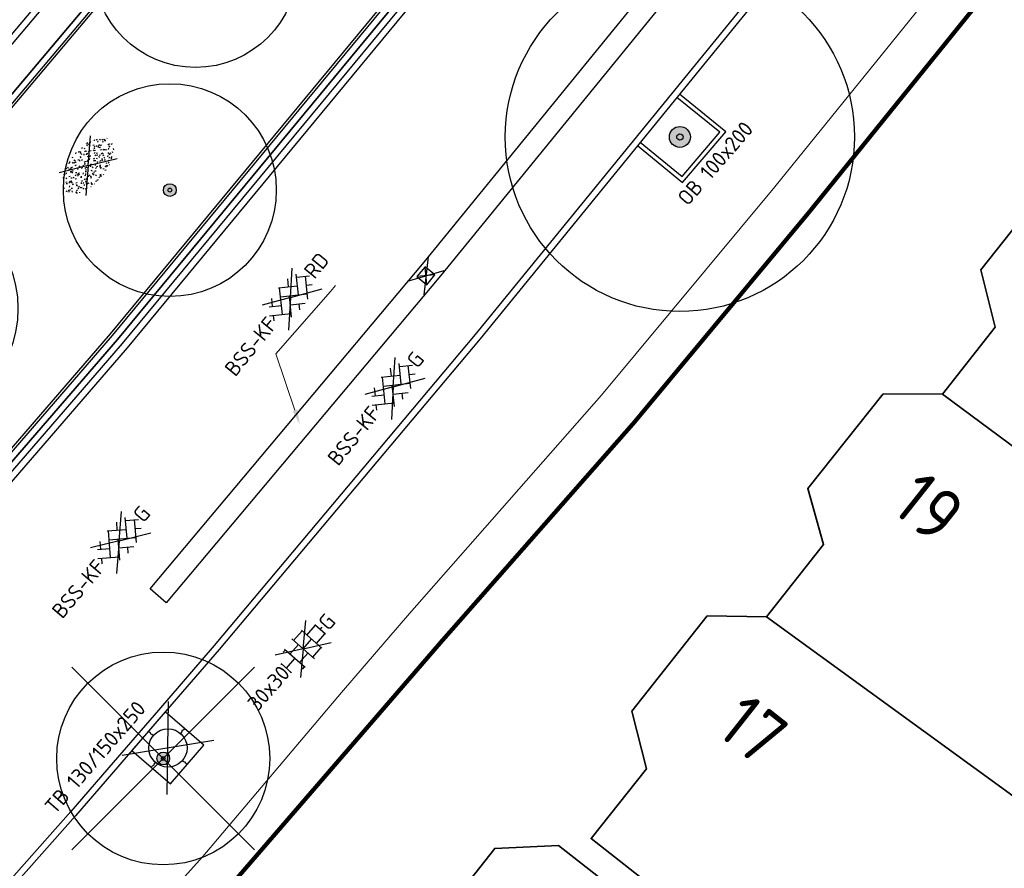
# Model space of a CAD drawing. Header units: metres. Extents: x 92877 to 94117, y 464509 to 465451.
# Tile 28 of 102: x 93152 to 93175, y 464923 to 464943. Entities that reach past the tile are written whole.
import ezdxf
from ezdxf import colors
from ezdxf.entities.mleader import LeaderData, LeaderLine
from ezdxf.enums import TextEntityAlignment as Align
from ezdxf.math import Vec2, Vec3

# ---------------------------------------------------------------- set-up
doc = ezdxf.new("R2010")
doc.units = ezdxf.units.M
doc.linetypes.add('XX-PROJECTGRENS', pattern=[18, 12, -3, 0, -3])
doc.layers.get('0').update_dxf_attribs({"linetype": 'CONTINUOUS'})
for name, color, linetype, lineweight in [('B-WE-GR-BOOM-S', 90, 'CONTINUOUS', 25), ('B-WE-OG-TOPOGRAFIE_BEBOUWING-GV', 252, 'CONTINUOUS', 35), ('B-WE-OG-TOPOGRAFIE_HUISNUMMER-T25', 7, 'CONTINUOUS', 20), ('B-WE-VH-VERHARDING-GV', 252, 'CONTINUOUS', 18), ('N-WE-KG-GRENS_PROJECT-G', 1, 'XX-PROJECTGRENS', 35), ('V-WE-GR-BOOM-S', 90, 'CONTINUOUS', 25), ('V-WE-GR-GRAS-S', 60, 'CONTINUOUS', 25), ('V-WE-IE-MEUBILAIR_WEGMEUBILAIR_BOOMKRANS-S', 7, 'CONTINUOUS', 25), ('V-WE-IE-TERREINAFSCHEIDING_KUNSTMATIG_HEKWERK-G', 20, 'IE-TERREINAFSCHEIDING-KUNSTMATIG-V', 35), ('V-WE-RI-HWA_KOLK-S', 150, 'CONTINUOUS', 25), ('V-WE-VH-KANTOPSLUITING-T18', 10, 'CONTINUOUS', 18), ('V-WE-VH-KANTOPSLUITING_OPSLUITBAND_100X200-G', 150, 'VH-OPSLUITBAND_100X200-V', 25), ('V-WE-VH-KANTOPSLUITING_OPSLUITBAND_60X200-G', 150, 'VH-OPSLUITBAND_60X200-V', 25), ('V-WE-VH-KANTOPSLUITING_TROTTOIRBAND_130 150-G', 210, 'VH-TROTTOIRBAND_130-150-V', 25), ('V-WE-VH-KANTOPSLUITING_VOORKANTBAND-G', 50, 'CONTINUOUS', 25), ('V-WE-VH-MATERIAALGRENS-G', 7, 'CONTINUOUS-V', 25), ('V-WE-VH-VERHARDING-T18', 10, 'CONTINUOUS', 18), ('V-WE-VH-VERHARDING_BETONSTRAATSTEEN-S', 252, 'CONTINUOUS', 25), ('V-WE-VH-VERHARDING_TEGEL-S', 252, 'CONTINUOUS', 25)]:
    doc.layers.add(name, color=color, linetype=linetype, lineweight=lineweight)
doc.styles.add('NLCS-ISO', font='NLCS-ISO.ttf')
doc.styles.add('NLCS-ISO-M200-T18', font='NLCS-ISO.ttf', dxfattribs={"height": 0.36})
doc.styles.get("Standard").update_dxf_attribs({"font": 'isocp.shx'})
doc.linetypes.add('CONTINUOUS-V', pattern='A,3.5,[24,NLCS.SHX,S=0.5,R=0,X=0,Y=0],3.5', length=7)
doc.linetypes.add('IE-TERREINAFSCHEIDING-KUNSTMATIG-V', pattern='A,2,[24,NLCS.SHX,S=0.6,R=0,X=-1,Y=0],2,[82,NLCS.SHX,S=0.75,R=90,X=0,Y=0],2,[24,NLCS.SHX,S=0.6,R=0,X=1,Y=0],2,-2', length=10)
doc.linetypes.add('VH-OPSLUITBAND_100X200-V', pattern='A,4,[24,NLCS.SHX,S=1,R=0,X=0,Y=0],4,-2,4,-2', length=16)
doc.linetypes.add('VH-OPSLUITBAND_60X200-V', pattern='A,3,[24,NLCS.SHX,S=1,R=0,X=0,Y=0],3,-2,2,-2', length=12)
doc.linetypes.add('VH-TROTTOIRBAND_130-150-V', pattern='A,2.5,[24,NLCS.SHX,S=1,R=0,X=0,Y=0],2.5,-2,2,-2,2,-2', length=15)

# ---------------------------------------------------------------- blocks, each defined once
blk = doc.blocks.new('V-SIE-WEG_BOOMKRANS')
at = {"color": 0}
for p, q in [((-0.836, -0.701), (0.836, 0.701)), ((0.836, -0.701), (-0.836, 0.701))]:
    blk.add_line(p, q, dxfattribs=at)
at = {"flags": 128}
blk.add_lwpolyline([(-0.6, -0.6), (0.6, -0.6), (0.6, 0.6), (-0.6, 0.6)], close=True, dxfattribs=at)
for points in [[(-0.001, 0.6), (-0.001, 0.551), (-0.016, 0.525), (-0.001, 0.498), (-0.001, 0.45)], [(0.6, 0.001), (0.551, 0.001), (0.525, 0.016), (0.498, 0.001), (0.45, 0.001)], [(-0.6, -0.001), (-0.551, -0.001), (-0.525, -0.016), (-0.498, -0.001), (-0.45, -0.001)], [(0.001, -0.6), (0.001, -0.551), (0.016, -0.525), (0.001, -0.498), (0.001, -0.45)]]:
    blk.add_lwpolyline(points, dxfattribs=at)
blk.add_circle((0, 0), 0.45)
blk = doc.blocks.new('V-SRI-KOLK_STRAAT_300X300-SO')
at = {"ltscale": 0.1}
for p, q in [((-1.875, 2), (1.875, -0.5)), ((1.875, 2), (-1.875, -0.5))]:
    blk.add_line(p, q, dxfattribs=at)
for p, q in [((-0.75, 0), (0.75, 1.5)), ((0.75, 0), (-0.75, 1.5))]:
    blk.add_line(p, q)
at = {"flags": 128}
blk.add_lwpolyline([(-0.75, 0), (0.75, 0), (0.75, 1.5), (-0.75, 1.5)], close=True, dxfattribs=at)
blk = doc.blocks.new('V-SVH-TEGEL_300X300_DUN_HALFST_KL-SO')
at = {"ltscale": 0.1}
for q in [(-2.73, 1.96), (2.73, 1.96), (-2.75, -1.98), (2.75, -1.98)]:
    blk.add_line((0, 0), q, dxfattribs=at)
for p, q in [((-1.84, 1.5), (-1.5, 1.5)), ((-1.5, -1.6), (-1.5, 1.6)), ((0, -1.78), (0, 1.78)), ((0, 1.5), (1.5, 1.5)), ((1.5, -1.6), (1.5, 1.6)), ((-3.08, 0.75), (-3, 0.75)), ((-3, -0.83), (-3, 0.83)), ((-3, 0), (-1.5, 0)), ((-1.5, 0.75), (0, 0.75)), ((0, 0), (1.5, 0)), ((1.5, 0.75), (3, 0.75)), ((3, -0.83), (3, 0.83)), ((3, 0), (3.39, 0)), ((-3.08, -0.75), (-3, -0.75)), ((-1.5, -0.75), (0, -0.75)), ((1.5, -0.75), (3, -0.75)), ((-1.84, -1.5), (-1.5, -1.5)), ((0, -1.5), (1.5, -1.5))]:
    blk.add_line(p, q)
at = {"style": 'NLCS-ISO'}
blk.add_attdef('FORMAAT', text='', height=1.8, dxfattribs=at).set_placement((-3.18, 0), align=Align.MIDDLE_RIGHT)
blk.add_attdef('KLEUR', text='', height=1.8, dxfattribs=at).set_placement((3.49, 0), align=Align.MIDDLE_LEFT)
at = {"style": 'NLCS-ISO', "flags": 1}
blk.add_attdef('FUNCTIE', text='', height=1.8, dxfattribs=at).set_placement((0.12, -3.58), align=Align.MIDDLE_CENTER)
blk = doc.blocks.new('V-SVH-BSS_KEIFORMAAT_KEPER_KL-SO')
for p, q in [((0, 0), (-2.8, 2.01)), ((-2.44, 1.25), (-1.41, 0.22)), ((-2.15, -0.53), (0.08, 1.7)), ((-2.15, 0.96), (-1.49, 1.62)), ((-0.02, 1.8), (1.56, 0.22)), ((0, 0), (2.8, 2.01)), ((0.82, 0.96), (1.48, 1.62)), ((0.82, -0.53), (2.54, 1.19)), ((-3.36, -0.25), (-2.89, 0.22)), ((-3.23, 0.55), (-1.41, -1.27)), ((-1.7, -1.56), (0.08, 0.22)), ((-0.67, 0.96), (1.56, -1.27)), ((1.14, -1.7), (3.05, 0.22)), ((2.3, 0.96), (3.39, -0.13)), ((0, 0), (-3.13, -2.25)), ((-0.67, -0.53), (0.58, -1.77)), ((0, 0), (3.13, -2.25)), ((2.3, -0.53), (2.8, -1.02)), ((-0.44, -1.78), (0.08, -1.27))]:
    blk.add_line(p, q)
at = {"style": 'NLCS-ISO'}
blk.add_attdef('FORMAAT', text='', height=1.8, dxfattribs=at).set_placement((-3.39, -0.02), align=Align.MIDDLE_RIGHT)
blk.add_attdef('KLEUR', text='', height=1.8, dxfattribs=at).set_placement((3.39, 0), align=Align.MIDDLE_LEFT)
at = {"style": 'NLCS-ISO', "flags": 1}
blk.add_attdef('FUNCTIE', text='', height=1.8, dxfattribs=at).set_placement((0.12, -3.58), align=Align.MIDDLE_CENTER)
blk = doc.blocks.new('V-SGR-GRAS_01-SO')
at = {"ltscale": 0.1}
for p, q in [((-1.448, 0.644), (-1.521, 0.664)), ((-1.469, 0.576), (-1.482, 0.65)), ((0, 0), (-1.427, 1.027)), ((-1.302, 0.761), (-1.324, 0.774)), ((-1.284, 0.684), (-1.278, 0.759)), ((-1.154, 0.647), (-1.207, 0.7)), ((-0.939, 0.84), (-1.004, 0.878)), ((-0.892, 0.812), (-0.817, 0.812)), ((-0.873, 0.655), (-0.886, 0.729)), ((-0.871, 0.625), (-0.799, 0.644)), ((-0.73, 0.647), (-0.783, 0.7)), ((-0.689, 0.607), (-0.682, 0.682)), ((-0.576, 0.919), (-0.64, 0.957)), ((-0.562, 0.919), (-0.509, 0.972)), ((-0.441, 0.553), (-0.506, 0.59)), ((-0.427, 0.785), (-0.499, 0.804)), ((-0.425, 0.706), (-0.36, 0.743)), ((-0.305, 0.647), (-0.358, 0.7)), ((-0.317, 0.812), (-0.242, 0.812)), ((-0.316, 0.774), (-0.244, 0.793)), ((-0.278, 0.735), (-0.291, 0.809)), ((-0.212, 0.998), (-0.269, 1.031)), ((-0.078, 0.632), (-0.143, 0.669)), ((-0.093, 0.53), (-0.087, 0.604)), ((0, 0), (1.427, 1.027)), ((0.128, 0.636), (0.056, 0.656)), ((0.119, 0.647), (0.066, 0.7)), ((0.073, 0.993), (0.138, 1.031)), ((0.286, 0.711), (0.221, 0.748)), ((0.239, 0.923), (0.312, 0.942)), ((0.258, 0.812), (0.333, 0.812)), ((0.317, 0.814), (0.304, 0.888)), ((0.322, 0.565), (0.375, 0.618)), ((0.543, 0.647), (0.49, 0.7)), ((0.594, 0.925), (0.522, 0.945)), ((0.554, 0.619), (0.626, 0.638)), ((0.649, 0.79), (0.584, 0.827)), ((0.833, 0.812), (0.908, 0.812)), ((0.912, 0.894), (0.907, 0.925)), ((0.967, 0.647), (0.914, 0.7)), ((0.927, 0.764), (0.992, 0.802)), ((1.012, 0.869), (0.947, 0.906)), ((1.15, 0.777), (1.077, 0.796)), ((1.109, 0.767), (1.182, 0.787)), ((1.392, 0.647), (1.339, 0.7)), ((1.51, 0.581), (1.445, 0.619)), ((-1.964, -0.07), (-1.977, 0.004)), ((-1.93, 0.188), (-1.925, 0.244)), ((-1.893, 0.237), (-1.921, 0.253)), ((-1.668, 0.023), (-1.595, 0.043)), ((-1.596, 0.241), (-1.649, 0.294)), ((-1.53, 0.316), (-1.595, 0.353)), ((-1.517, 0.187), (-1.442, 0.187)), ((-1.358, 0.206), (-1.431, 0.226)), ((-1.427, 0.476), (-1.354, 0.496)), ((0, 0), (-1.427, -1.027)), ((-1.421, 0.131), (-1.356, 0.168)), ((-1.369, 0.009), (-1.382, 0.083)), ((-1.375, 0.106), (-1.322, 0.159)), ((-1.334, 0.111), (-1.328, 0.186)), ((-1.167, 0.395), (-1.232, 0.432)), ((-1.172, 0.241), (-1.225, 0.294)), ((-1.112, 0.172), (-1.04, 0.192)), ((-1.032, 0.028), (-1.097, 0.066)), ((-0.968, 0.512), (-0.915, 0.565)), ((-0.893, 0.496), (-0.965, 0.515)), ((-0.942, 0.187), (-0.867, 0.187)), ((-0.923, 0.418), (-0.858, 0.456)), ((-0.803, 0.057), (-0.875, 0.077)), ((-0.804, 0.474), (-0.869, 0.511)), ((-0.747, 0.241), (-0.8, 0.294)), ((-0.773, 0.089), (-0.786, 0.163)), ((-0.739, 0.034), (-0.732, 0.109)), ((-0.669, 0.107), (-0.734, 0.145)), ((-0.557, 0.321), (-0.485, 0.34)), ((-0.337, 0.347), (-0.41, 0.366)), ((-0.323, 0.241), (-0.376, 0.294)), ((-0.306, 0.186), (-0.371, 0.224)), ((-0.367, 0.187), (-0.292, 0.187)), ((-0.243, 0.017), (-0.17, 0.036)), ((-0.178, 0.169), (-0.191, 0.242)), ((-0.143, -0.043), (-0.137, 0.032)), ((-0.085, 0.159), (-0.032, 0.212)), ((-0.069, 0.189), (-0.004, 0.227)), ((0.057, 0.265), (-0.008, 0.303)), ((-0.002, 0.47), (0.071, 0.489)), ((0, 0), (1.427, -1.027)), ((0.101, 0.241), (0.048, 0.294)), ((0.218, 0.198), (0.146, 0.217)), ((0.208, 0.187), (0.283, 0.187)), ((0.313, 0.166), (0.385, 0.185)), ((0.42, 0.344), (0.355, 0.382)), ((0.417, 0.248), (0.404, 0.322)), ((0.429, 0.477), (0.494, 0.514)), ((0.526, 0.241), (0.472, 0.294)), ((0.555, -0.022), (0.49, 0.015)), ((0.502, 0.452), (0.509, 0.527)), ((0.684, 0.487), (0.611, 0.507)), ((0.774, 0.049), (0.701, 0.069)), ((0.784, 0.423), (0.719, 0.461)), ((0.783, 0.187), (0.858, 0.187)), ((0.918, 0.057), (0.853, 0.094)), ((0.868, 0.315), (0.941, 0.334)), ((0.95, 0.241), (0.897, 0.294)), ((1.012, 0.328), (0.999, 0.402)), ((1.147, 0.502), (1.082, 0.54)), ((1.098, 0.375), (1.104, 0.45)), ((1.239, 0.338), (1.167, 0.358)), ((1.183, 0.011), (1.255, 0.03)), ((1.206, 0.212), (1.259, 0.265)), ((1.282, 0.136), (1.217, 0.173)), ((1.283, 0.248), (1.348, 0.286)), ((1.374, 0.241), (1.321, 0.294)), ((1.358, 0.187), (1.433, 0.187)), ((1.424, 0.463), (1.496, 0.483)), ((1.645, 0.215), (1.58, 0.252)), ((1.607, 0.407), (1.594, 0.481)), ((1.693, 0.298), (1.7, 0.373)), ((1.795, 0.19), (1.722, 0.209)), ((1.738, 0.159), (1.81, 0.179)), ((1.798, 0.241), (1.745, 0.294)), ((1.933, 0.187), (1.948, 0.187)), ((-1.918, -0.157), (-1.854, -0.119)), ((-1.824, -0.083), (-1.897, -0.064)), ((-1.759, -0.13), (-1.823, -0.092)), ((-1.782, -0.301), (-1.729, -0.248)), ((-1.624, -0.496), (-1.689, -0.459)), ((-1.631, -0.572), (-1.684, -0.519)), ((-1.613, -0.166), (-1.667, -0.113)), ((-1.567, -0.438), (-1.492, -0.438)), ((-1.395, -0.051), (-1.46, -0.013)), ((-1.385, -0.462), (-1.378, -0.387)), ((-1.353, -0.281), (-1.281, -0.261)), ((-1.269, -0.232), (-1.341, -0.212)), ((-1.261, -0.417), (-1.326, -0.38)), ((-1.269, -0.557), (-1.282, -0.483)), ((-1.207, -0.572), (-1.26, -0.519)), ((-1.189, -0.166), (-1.242, -0.113)), ((-1.065, -0.386), (-1, -0.348)), ((-1.039, -0.585), (-0.967, -0.565)), ((-0.992, -0.438), (-0.917, -0.438)), ((-0.897, -0.338), (-0.962, -0.301)), ((-0.783, -0.572), (-0.836, -0.519)), ((-0.765, -0.166), (-0.818, -0.113)), ((-0.798, -0.132), (-0.726, -0.112)), ((-0.789, -0.539), (-0.782, -0.464)), ((-0.713, -0.381), (-0.786, -0.361)), ((-0.674, -0.477), (-0.687, -0.403)), ((-0.534, -0.259), (-0.599, -0.222)), ((-0.567, -0.098), (-0.502, -0.061)), ((-0.491, -0.248), (-0.438, -0.195)), ((-0.484, -0.436), (-0.411, -0.416)), ((-0.417, -0.438), (-0.342, -0.438)), ((-0.358, -0.572), (-0.411, -0.519)), ((-0.341, -0.166), (-0.394, -0.113)), ((-0.248, -0.091), (-0.32, -0.072)), ((-0.171, -0.18), (-0.236, -0.143)), ((-0.158, -0.529), (-0.23, -0.51)), ((-0.211, -0.614), (-0.146, -0.577)), ((-0.193, -0.616), (-0.187, -0.541)), ((-0.036, -0.547), (-0.101, -0.509)), ((-0.078, -0.398), (-0.091, -0.324)), ((0.066, -0.572), (0.013, -0.519)), ((0.084, -0.166), (0.031, -0.113)), ((0.072, -0.287), (0.144, -0.268)), ((0.192, -0.101), (0.127, -0.064)), ((0.158, -0.438), (0.233, -0.438)), ((0.308, -0.24), (0.235, -0.221)), ((0.327, -0.468), (0.262, -0.43)), ((0.287, -0.327), (0.352, -0.289)), ((0.386, -0.591), (0.459, -0.572)), ((0.393, -0.601), (0.446, -0.548)), ((0.49, -0.572), (0.437, -0.519)), ((0.452, -0.12), (0.459, -0.046)), ((0.508, -0.166), (0.455, -0.113)), ((0.517, -0.318), (0.504, -0.244)), ((0.69, -0.389), (0.625, -0.351)), ((0.627, -0.138), (0.7, -0.119)), ((0.733, -0.438), (0.808, -0.438)), ((0.785, -0.039), (0.85, -0.002)), ((0.863, -0.389), (0.791, -0.37)), ((0.799, -0.195), (0.852, -0.142)), ((0.914, -0.572), (0.861, -0.519)), ((0.932, -0.166), (0.879, -0.113)), ((0.942, -0.442), (1.014, -0.423)), ((1.053, -0.31), (0.988, -0.272)), ((1.048, -0.198), (1.054, -0.123)), ((1.112, -0.239), (1.099, -0.165)), ((1.141, -0.556), (1.206, -0.518)), ((1.329, -0.1), (1.256, -0.08)), ((1.339, -0.572), (1.286, -0.519)), ((1.356, -0.166), (1.303, -0.113)), ((1.308, -0.438), (1.383, -0.438)), ((1.419, -0.538), (1.346, -0.518)), ((1.416, -0.231), (1.351, -0.193)), ((1.551, -0.597), (1.486, -0.56)), ((1.497, -0.293), (1.569, -0.274)), ((1.639, -0.268), (1.704, -0.231)), ((1.643, -0.275), (1.65, -0.2)), ((1.684, -0.547), (1.736, -0.495)), ((1.707, -0.159), (1.694, -0.085)), ((1.713, -0.522), (1.71, -0.519)), ((1.779, -0.152), (1.715, -0.114)), ((1.781, -0.166), (1.728, -0.113)), ((1.884, -0.248), (1.812, -0.229)), ((-1.535, -0.657), (-1.498, -0.636)), ((-1.179, -0.67), (-1.252, -0.651)), ((-1.126, -0.784), (-1.191, -0.746)), ((-0.898, -0.654), (-0.845, -0.601)), ((-0.836, -0.943), (-0.853, -0.926)), ((-0.763, -0.705), (-0.828, -0.667)), ((-0.725, -0.889), (-0.652, -0.869)), ((-0.709, -0.902), (-0.644, -0.864)), ((-0.624, -0.819), (-0.696, -0.799)), ((-0.582, -0.994), (-0.587, -0.97)), ((-0.399, -0.626), (-0.464, -0.588)), ((-0.376, -0.979), (-0.429, -0.926)), ((-0.265, -0.992), (-0.33, -0.955)), ((-0.169, -0.74), (-0.097, -0.72)), ((-0.068, -0.968), (-0.141, -0.948)), ((-0.014, -1.008), (0.039, -0.955)), ((0.048, -0.979), (-0.005, -0.926)), ((0.021, -0.964), (0.008, -0.89)), ((0.099, -0.913), (0.034, -0.876)), ((0.172, -1.037), (0.218, -1.024)), ((0.397, -0.678), (0.325, -0.659)), ((0.462, -0.834), (0.397, -0.797)), ((0.402, -0.693), (0.409, -0.618)), ((0.472, -0.979), (0.419, -0.926)), ((0.617, -0.884), (0.604, -0.81)), ((0.643, -0.843), (0.708, -0.806)), ((0.701, -0.895), (0.773, -0.876)), ((0.825, -0.755), (0.76, -0.718)), ((0.856, -0.938), (0.844, -0.926)), ((0.953, -0.827), (0.88, -0.808)), ((0.998, -0.77), (1.004, -0.696)), ((1.188, -0.676), (1.123, -0.639)), ((1.212, -0.805), (1.199, -0.731)), ((1.256, -0.746), (1.328, -0.727))]:
    blk.add_line(p, q, dxfattribs=at)
at = {"ltscale": 0.1, "style": 'NLCS-ISO'}
blk.add_attdef('TYPE', text='', height=0.5, dxfattribs=at).set_placement((3.471, -0.016), align=Align.MIDDLE_CENTER)
blk = doc.blocks.new('V-SGR-BOOM_01')
at = {"ltscale": 0.1}
h = blk.add_hatch(color=256, dxfattribs=at)
edge = h.paths.add_edge_path()
edge.add_arc((0, 0), 0.15, 0, 360)
at = {"lineweight": -3}
for p, q in [((-2.146, 2.146), (2.146, -2.146)), ((2.146, 2.146), (-2.146, -2.146))]:
    blk.add_line(p, q, dxfattribs=at)
for radius in [2.5, 0.045]:
    blk.add_circle((0, 0), radius)
at = {"ltscale": 0.1}
blk.add_circle((0, 0), 0.15, dxfattribs=at)
blk = doc.blocks.new('SGR-BOOM_01')
at = {"ltscale": 0.1}
h = blk.add_hatch(color=256, dxfattribs=at)
edge = h.paths.add_edge_path()
edge.add_arc((0, 0), 0.15, 0, 360)
for radius in [2.5, 0.045]:
    blk.add_circle((0, 0), radius)
blk.add_circle((0, 0), 0.15, dxfattribs=at)

msp = doc.modelspace()

# ---------------------------------------------------------------- linework, layer by layer
at = {"layer": 'B-WE-OG-TOPOGRAFIE_BEBOUWING-GV'}
for p, q in [((93173.68, 464934.5), (93185.308, 464925.851)), ((93181.238, 464920.765), (93169.55, 464929.27))]:
    msp.add_line(p, q, dxfattribs=at)
at = {"layer": 'B-WE-OG-TOPOGRAFIE_BEBOUWING-GV', "flags": 128}
for points in [[(93173.68, 464934.5), (93174.92, 464936.07), (93174.58, 464937.42), (93176.35, 464939.65), (93177.74, 464939.64), (93177.841, 464939.768)], [(93169.55, 464929.27), (93170.89, 464930.97), (93170.52, 464932.28), (93172.29, 464934.51), (93173.68, 464934.5)], [(93176.76, 464915.17), (93167.004, 464922.825), (93165.43, 464924.06), (93166.73, 464925.7), (93166.39, 464927.05), (93168.16, 464929.29), (93169.55, 464929.27)], [(93171.615, 464909.65), (93176.082, 464914.955), (93174.8, 464915.96), (93164.67, 464923.9), (93163.17, 464923.83), (93161.44, 464921.635), (93161.65, 464920.15), (93160.36, 464918.5)]]:
    msp.add_lwpolyline(points, dxfattribs=at)
at = {"layer": 'B-WE-VH-VERHARDING-GV', "flags": 128}
msp.add_lwpolyline([(93136.256, 464902.183), (93140.34, 464906.73), (93144.52, 464910.83), (93150.36, 464917.03), (93156.32, 464923.642), (93159.569, 464927.493), (93161.169, 464929.35), (93165.677, 464934.478), (93169.745, 464939.371), (93173.838, 464944.441), (93177.869, 464949.524), (93180.435, 464953.14)], dxfattribs=at)
at = {"layer": 'N-WE-KG-GRENS_PROJECT-G', "const_width": 0.1, "flags": 128}
msp.add_lwpolyline([(93142.804, 465086.89), (93145.447, 465089.504), (93147.332, 465091.955), (93148.613, 465093.182), (93161.411, 465113.679), (93167.204, 465122.957), (93170.456, 465128.173), (93179.763, 465143.103), (93186.894, 465154.496), (93187.89, 465154.904), (93188.17, 465154.679), (93191.39, 465152.077), (93194.828, 465149.413), (93202.752, 465142.922), (93211.334, 465136.086), (93246.401, 465107.701), (93253.059, 465102.314), (93253.343, 465100.976), (93245.804, 465089.865), (93244.522, 465087.941), (93231.812, 465069.293), (93227.954, 465063.58), (93226.853, 465062.424), (93215.691, 465046.012), (93211.996, 465040.636), (93204.425, 465029.753), (93202.609, 465027.143), (93198.032, 465020.213), (93194.363, 465014.869), (93190.619, 465009.505), (93189.819, 465008.221), (93185.531, 465002.305), (93181.433, 464996.691), (93178.696, 464993.153), (93172.103, 464984.564), (93163.085, 464972.835), (93161.131, 464970.564), (93154.083, 464961.647), (93148.985, 464955.311), (93145.469, 464951.039), (93138.605, 464942.927), (93131.702, 464935.14), (93128.236, 464931.41), (93126.865, 464929.653), (93122.062, 464924.79), (93112.82, 464915.353), (93112.694, 464915.474), (93110.007, 464912.809), (93108.158, 464914.641), (93097.954, 464904.418), (93099.616, 464902.379), (93097.346, 464900.004), (93095.105, 464898.042), (93093.141, 464896.427), (93087.358, 464891.835), (93084.647, 464889.561), (93079.687, 464885.222), (93073.559, 464880.645), (93064.795, 464874.789), (93057.662, 464870.165), (93057.255, 464870.007), (93057.168, 464870.002), (93056.607, 464870.091), (93053.277, 464868.411), (93060.039, 464854.372), (93062.426, 464849.152), (93065.249, 464843.338), (93068.532, 464844.778), (93069.154, 464846.147), (93077.316, 464850.716), (93083.11, 464853.91), (93083.112, 464853.905), (93087.983, 464856.618), (93087.623, 464857.315), (93087.914, 464857.845), (93094.137, 464862.208), (93094.032, 464862.502), (93094.431, 464862.805), (93094.609, 464862.539), (93096.966, 464864.191), (93097.445, 464863.691), (93100.286, 464866.409), (93107.265, 464873.112), (93113.757, 464878.765), (93119.027, 464883.354), (93126.19, 464890.319), (93126.053, 464890.447), (93129.224, 464893.588), (93132.754, 464897.33), (93136.979, 464901.466), (93141.064, 464906.039), (93145.123, 464910.02), (93146.946, 464911.937), (93151.571, 464916.872), (93154.026, 464919.546), (93161.923, 464928.693), (93166.437, 464933.828), (93170.519, 464938.737), (93174.372, 464943.51), (93176.337, 464945.983), (93178.669, 464948.924), (93181.236, 464952.541), (93184.321, 464956.452), (93185.617, 464958.052), (93188.572, 464961.84), (93195.315, 464970.699), (93197.093, 464969.277), (93199.637, 464972.465), (93198.95, 464972.958), (93202.951, 464977.949), (93202.249, 464978.521), (93202.364, 464978.666), (93202.234, 464979.72), (93202.711, 464980.328), (93203.771, 464980.458), (93206.283, 464983.648), (93206.153, 464984.709), (93206.628, 464985.314), (93207.678, 464985.434), (93209.477, 464987.722), (93211.5, 464990.295), (93211.38, 464991.345), (93211.858, 464991.954), (93212.908, 464992.074), (93215.413, 464995.259), (93215.283, 464996.319), (93215.758, 464996.923), (93216.817, 464997.043), (93217.976, 464998.513), (93217.195, 464999.188), (93221.285, 465004.117), (93220.562, 465004.619), (93224.498, 465009.504), (93223.744, 465010.107), (93228.745, 465016.379), (93228.548, 465017.661), (93229.799, 465019.138), (93230.171, 465019.204), (93232.859, 465016.92), (93240.879, 465028.723), (93247.237, 465037.466), (93243.345, 465039.426), (93245.385, 465042.407), (93267.791, 465074.762), (93271.654, 465080.832), (93274.315, 465084.653), (93274.677, 465085.271), (93280.631, 465092.992), (93283.915, 465097.533), (93293.238, 465109.1), (93296.471, 465112.853), (93305.145, 465123.792), (93308.461, 465126.639), (93309.398, 465127), (93310.34, 465127.104), (93311.021, 465127.029), (93311.569, 465126.572), (93314.325, 465123.425), (93311.446, 465121.218), (93317.763, 465113.435), (93320.742, 465115.844), (93321.734, 465114.618), (93318.743, 465112.198), (93332.363, 465095.383), (93335.324, 465097.784), (93336.313, 465096.566), (93333.394, 465094.197), (93346.863, 465077.572), (93349.745, 465079.914), (93350.754, 465078.674), (93347.845, 465076.305), (93354.176, 465068.5), (93362.85, 465075.591), (93361.376, 465077.286), (93365.219, 465080.332), (93350.596, 465098.232), (93346.729, 465095.077), (93346.089, 465095.987), (93350.715, 465099.775, 0.50922), (93350.922, 465101.967), (93324.402, 465134.651), (93320.907, 465131.811), (93318.885, 465134.322, -0.098106), (93317.859, 465136.546), (93317.809, 465136.827), (93329.287, 465148.479), (93335.156, 465154.254), (93344.697, 465163.309, -0.349567), (93347.493, 465163.354), (93347.813, 465163.049), (93349.127, 465161.413), (93346.391, 465159.229), (93348.191, 465157.343), (93348.243, 465157.384), (93353.341, 465151.084), (93356.361, 465153.524), (93357.294, 465152.369), (93354.273, 465149.929), (93367.901, 465133.094), (93370.919, 465135.533), (93371.856, 465134.369), (93368.844, 465131.928), (93379.841, 465118.334), (93382.859, 465120.772), (93383.785, 465119.621), (93380.762, 465117.178), (93384.644, 465112.392), (93390.968, 465117.536), (93393.698, 465119.744), (93389.575, 465124.751), (93393.126, 465127.653), (93381.652, 465141.958), (93378.045, 465139.012), (93374.932, 465142.847), (93384.724, 465150.628, 0.393005), (93384.971, 465152.673), (93376.322, 465163.131, 0.393551), (93374.278, 465163.377), (93369.858, 465159.798), (93359.893, 465172.144), (93359.196, 465171.59), (93356.894, 465174.416), (93366.327, 465182.365), (93383.74, 465196.71, -0.309181), (93386.819, 465196.235), (93386.977, 465196.072), (93387.797, 465195.067), (93385.13, 465192.859), (93391.412, 465185.104), (93394.43, 465187.543), (93395.435, 465186.298), (93392.425, 465183.858), (93405.872, 465167.212), (93408.891, 465169.662), (93409.895, 465168.418), (93406.884, 465165.977), (93415.682, 465155.114), (93422.305, 465160.477), (93419.312, 465164.504), (93427.805, 465171.459), (93432.936, 465175.602, 0.389945), (93433.117, 465177.605), (93406.306, 465210.598, 0.403895), (93404.272, 465210.792), (93395.071, 465203.259, -0.04985), (93394.529, 465205.075), (93406.003, 465214.474), (93406.153, 465214.258), (93408.855, 465216.515), (93413.243, 465220.126), (93424.061, 465228.978), (93433.335, 465236.564), (93456.901, 465255.803), (93462.358, 465260.256), (93474.24, 465257.384), (93487.491, 465268.365), (93481.957, 465274.413), (93477.953, 465270.75), (93460.622, 465275.164), (93454.054, 465277.377), (93450.532, 465272.851), (93448.516, 465271.205), (93400.455, 465231.959), (93399.011, 465233.652), (93395.691, 465230.975), (93395.475, 465231.241), (93389.321, 465226.059), (93372.983, 465212.672), (93260.058, 465121.022), (93254.212, 465128.327), (93255.485, 465129.359), (93251.172, 465134.67), (93250.976, 465134.513), (93249.73, 465136.066), (93249.925, 465136.222), (93245.512, 465141.593), (93245.414, 465141.489), (93215.797, 465178.086), (93224.817, 465185.374), (93221.615, 465189.311), (93221.504, 465189.439), (93221.504, 465189.484), (93221.582, 465189.664), (93258.555, 465216.278), (93287.858, 465237.306), (93316.719, 465257.815), (93323.665, 465262.74), (93325.266, 465260.773), (93334.631, 465268.404), (93348.967, 465280.041), (93353.283, 465283.494), (93353.525, 465283.192), (93373.219, 465297.094), (93403.844, 465318.948), (93403.686, 465319.158), (93405.483, 465320.403), (93410.351, 465324.912), (93402.835, 465333.569), (93398.335, 465338.895), (93392.573, 465334.08), (93389.104, 465331.474), (93348.447, 465302.964), (93320.1, 465282.787), (93289.014, 465260.48), (93254.82, 465235.917), (93226.588, 465215.717), (93213.129, 465205.995), (93182.769, 465181.222), (93183.254, 465180.57), (93182.292, 465179.905), (93183.685, 465178.016), (93174.631, 465171.467), (93173.396, 465173.195), (93172.303, 465172.388), (93168.471, 465170.193), (93170.119, 465168.084), (93171.264, 465166.905), (93171.887, 465165.92), (93172.046, 465165.485), (93172.061, 465164.02), (93171.791, 465162.221), (93171.603, 465161.889), (93167.902, 465156.013), (93164.39, 465150.403), (93160.435, 465144.058), (93158.382, 465140.726), (93156.607, 465137.917), (93154.807, 465135.049), (93153.786, 465134.188), (93154.016, 465133.775), (93153.338, 465133.133), (93153.16, 465132.506), (93153.134, 465132.463), (93152.077, 465130.671), (93150.973, 465128.906), (93147.775, 465123.769), (93144.058, 465117.809), (93140.544, 465112.153), (93139.017, 465109.781), (93136.381, 465105.485), (93134.48, 465102.415), (93134.183, 465101.965), (93133.958, 465101.735), (93130.915, 465098.93), (93126.03, 465094.455), (93121.818, 465090.575), (93117.904, 465086.833), (93113.47, 465082.448), (93112.834, 465082.495), (93109.779, 465079.439), (93106.782, 465076.441), (93106.819, 465075.801), (93105.522, 465074.513), (93100.162, 465069.076), (93097.993, 465066.793), (93094.572, 465063.113), (93089.135, 465057.106), (93083.693, 465051.015), (93080.417, 465047.335), (93077.017, 465043.497), (93073.934, 465040.014), (93073.472, 465039.534), (93072.001, 465037.863), (93071.812, 465037.638), (93069.705, 465035.225), (93068.078, 465033.424), (93064.121, 465029.238), (93059.891, 465024.784), (93054.546, 465019.348), (93051.829, 465016.783), (93042.954, 465008.588), (93039.428, 465005.328), (93039.04, 465005.881), (93035.768, 465003.501), (93034.642, 465002.582), (93035.282, 465001.847), (93028.269, 464995.871), (93027.63, 464996.626), (93025.853, 464995.108), (93024.898, 464994.489), (93025.348, 464993.801), (93025.385, 464993.139), (93023.546, 464991.657), (93020.74, 464989.867), (93009.831, 464980.839), (93002.614, 464974.822), (93001.219, 464974.424), (92997.627, 464972.314), (93000.275, 464968.182), (93003.222, 464963.818), (93004.539, 464962.472), (93005.558, 464961.008), (93007.714, 464956.785), (93011.389, 464958.36), (93011.758, 464959.803), (93016.761, 464964.005), (93022.798, 464969.066), (93023.124, 464969.069), (93023.859, 464969.958), (93031.994, 464976.787), (93034.007, 464978.44), (93039.335, 464982.95), (93042.149, 464985.327), (93043.343, 464986.286), (93048.652, 464990.9), (93051.638, 464993.482), (93054.319, 464995.599), (93054.16, 464995.728), (93056.817, 464998.088), (93056.95, 464998.249), (93057.025, 464998.223), (93061.752, 465002.708), (93069.172, 465009.817), (93070.327, 465011.305), (93072.947, 465014.003), (93077.454, 465018.647), (93081.951, 465023.517), (93086.147, 465028.149), (93090.291, 465032.813), (93095.645, 465038.867), (93100.706, 465044.522), (93107.652, 465052.218), (93109.08, 465053.733), (93109.476, 465054.154), (93112.165, 465057.006), (93113.936, 465058.77), (93117.521, 465062.601), (93121.643, 465066.775), (93123.547, 465068.699), (93128.69, 465073.617), (93128.797, 465073.72), (93131.858, 465076.592), (93136.523, 465080.981), (93138.359, 465082.708)], format="xyb", close=True, dxfattribs=at)
at = {"layer": 'V-WE-IE-TERREINAFSCHEIDING_KUNSTMATIG_HEKWERK-G', "flags": 128}
for points in [[(93119.585, 464907.55), (93120.363, 464908.337), (93125.582, 464913.615), (93130.71, 464918.8), (93138.835, 464927.552), (93142.181, 464931.306), (93146.44, 464936.085), (93147.334, 464937.147), (93147.782, 464936.748), (93147.801, 464936.769), (93153.811, 464943.907), (93154.111, 464944.273), (93153.648, 464944.654), (93160.579, 464953.119), (93167.461, 464961.744)], [(93123.621, 464902.839), (93124.443, 464903.669), (93134.869, 464914.203), (93137.145, 464916.632), (93136.707, 464917.043), (93143.37, 464924.154), (93143.818, 464923.754), (93145.144, 464925.17), (93154.311, 464935.785), (93162.405, 464945.579), (93163.262, 464946.618), (93163.941, 464947.462), (93164.765, 464948.487), (93164.274, 464948.834), (93169.428, 464955.248), (93169.895, 464954.872), (93172.264, 464957.82), (93172.266, 464957.822)]]:
    msp.add_lwpolyline(points, dxfattribs=at)
at = {"layer": 'V-WE-VH-KANTOPSLUITING_OPSLUITBAND_100X200-G', "flags": 128}
msp.add_lwpolyline([(93166.588, 464940.422), (93167.569, 464939.615), (93168.451, 464940.653), (93167.442, 464941.471)], dxfattribs=at)
at = {"layer": 'V-WE-VH-KANTOPSLUITING_OPSLUITBAND_60X200-G', "flags": 128}
for points in [[(93119.331, 464907.506), (93119.587, 464907.253), (93120.513, 464908.189), (93125.732, 464913.467), (93130.861, 464918.655), (93138.99, 464927.411), (93142.338, 464931.167), (93146.599, 464935.947), (93147.355, 464936.846), (93147.804, 464936.448), (93147.961, 464936.634), (93153.973, 464943.773), (93154.406, 464944.302), (93153.943, 464944.683), (93160.743, 464952.987), (93167.684, 464961.686), (93167.752, 464961.768), (93167.482, 464962.004)], [(93123.57, 464902.584), (93123.327, 464902.849), (93123.455, 464902.97), (93124.294, 464903.817), (93134.718, 464914.349), (93136.848, 464916.623), (93136.41, 464917.034), (93143.269, 464924.353), (93143.357, 464924.447), (93143.805, 464924.047), (93144.988, 464925.31), (93154.15, 464935.92), (93162.243, 464945.713), (93163.1, 464946.75), (93163.777, 464947.593), (93164.462, 464948.445), (93163.971, 464948.792), (93169.395, 464955.543), (93169.863, 464955.167), (93172.103, 464957.954), (93172.179, 464958.043), (93172.223, 464958.122), (93172.518, 464957.891)]]:
    msp.add_lwpolyline(points, dxfattribs=at)
at = {"layer": 'V-WE-VH-KANTOPSLUITING_TROTTOIRBAND_130 150-G', "flags": 128}
msp.add_lwpolyline([(93240.061, 465029.298), (93239.975, 465029.172), (93238.334, 465029.88), (93236.833, 465029.958), (93234.337, 465029.802), (93232.464, 465029.389), (93229.946, 465028.834), (93229.801, 465028.801), (93227.252, 465025.063), (93227.781, 465022.578), (93223.748, 465016.756), (93220.82, 465012.531), (93219.326, 465010.372), (93213.208, 465001.369), (93207.095, 464992.521), (93200.735, 464983.867), (93198.854, 464981.31), (93190.57, 464970.518), (93190.135, 464969.966), (93188.51, 464967.907), (93187.357, 464966.446), (93182.907, 464960.807), (93178.219, 464954.887), (93175.078, 464950.944), (93170.661, 464945.424), (93162.826, 464935.802), (93156.699, 464928.501), (93155.388, 464926.98), (93154.324, 464925.747), (93153.328, 464924.593), (93149.729, 464920.536), (93142.332, 464912.506), (93139.797, 464909.9), (93139.034, 464909.115), (93136.137, 464906.139), (93130.366, 464900.275), (93127.872, 464900.314), (93124.56, 464896.927), (93115.346, 464887.862), (93115.367, 464885.333), (93114.259, 464884.307), (93113.225, 464883.349), (93110.649, 464880.962), (93104.635, 464875.739), (93102.821, 464874.229), (93101.738, 464873.328), (93097.562, 464869.854), (93097.282, 464869.62), (93094.984, 464867.856), (93091.695, 464865.33), (93091.3, 464865.066), (93090.895, 464864.82), (93090.48, 464864.594), (93090.055, 464864.386), (93089.621, 464864.197), (93089.177, 464864.029), (93088.729, 464863.881), (93088.667, 464863.862), (93088.607, 464863.845), (93088.546, 464863.827), (93088.485, 464863.81), (93088.43, 464863.795), (93088.258, 464863.736), (93088.089, 464863.67), (93087.922, 464863.597), (93087.76, 464863.517), (93087.619, 464863.438), (93080.568, 464859.564), (93073.627, 464855.742), (93067.108, 464852.217), (93064.883, 464851.013), (93064.688, 464850.869), (93064.52, 464850.739), (93064.371, 464850.595), (93064.238, 464850.437), (93064.124, 464850.265), (93064.029, 464850.082), (93063.954, 464849.89), (93063.899, 464849.69), (93063.866, 464849.486), (93063.855, 464849.28), (93063.867, 464849.074), (93063.901, 464848.87), (93063.955, 464848.671), (93064.034, 464848.471), (93063.895, 464848.416)], dxfattribs=at)
msp.add_lwpolyline([(93119.373, 464907.549), (93120.257, 464908.443), (93125.476, 464913.72), (93130.601, 464918.904), (93138.724, 464927.653), (93142.069, 464931.406), (93146.326, 464936.183), (93147.227, 464937.252), (93153.234, 464944.386), (93153.626, 464944.864), (93160.463, 464953.214), (93167.405, 464961.914), (93167.44, 464961.956), (93167.543, 464962.075), (93167.692, 464962.223), (93167.851, 464962.361), (93168.021, 464962.485), (93168.2, 464962.596), (93168.385, 464962.693), (93168.614, 464962.79), (93168.851, 464962.866), (93169.093, 464962.921), (93169.339, 464962.954), (93169.587, 464962.965), (93169.835, 464962.954), (93170.081, 464962.92), (93170.323, 464962.865), (93170.559, 464962.789), (93170.788, 464962.692), (93171.007, 464962.575), (93171.215, 464962.438), (93171.413, 464962.282), (93171.661, 464962.072), (93171.994, 464961.792), (93172.172, 464961.628), (93172.333, 464961.451), (93172.481, 464961.262), (93172.612, 464961.062), (93172.726, 464960.851), (93172.822, 464960.632), (93172.901, 464960.405), (93172.961, 464960.174), (93173.001, 464959.937), (93173.022, 464959.699), (93173.024, 464959.459), (93173.006, 464959.219), (93172.969, 464958.983), (93172.914, 464958.755), (93172.84, 464958.533), (93172.749, 464958.317), (93172.642, 464958.109), (93172.513, 464957.902), (93172.476, 464957.836), (93172.38, 464957.724), (93170.106, 464954.895), (93164.058, 464947.368), (93163.379, 464946.523), (93162.52, 464945.484), (93154.425, 464935.688), (93145.255, 464925.069), (93143.97, 464923.697), (93137.152, 464916.421), (93134.977, 464914.099), (93124.549, 464903.564), (93123.707, 464902.712), (93123.617, 464902.627), (93123.508, 464902.525), (93123.296, 464902.356), (93123.072, 464902.206), (93122.836, 464902.074), (93122.589, 464901.963), (93122.335, 464901.873), (93122.073, 464901.805), (93121.807, 464901.758), (93121.538, 464901.734), (93121.267, 464901.732), (93120.998, 464901.752), (93120.731, 464901.795), (93120.469, 464901.86), (93120.213, 464901.946), (93119.965, 464902.054), (93119.726, 464902.181), (93119.5, 464902.328), (93119.286, 464902.494), (93119.087, 464902.676), (93118.903, 464902.875), (93118.737, 464903.088), (93118.589, 464903.314), (93118.461, 464903.552), (93118.352, 464903.8), (93118.264, 464904.055), (93118.198, 464904.317), (93118.154, 464904.583), (93118.133, 464904.853), (93118.133, 464905.123), (93118.157, 464905.392), (93118.202, 464905.659), (93118.27, 464905.92), (93118.359, 464906.176), (93118.468, 464906.422), (93118.599, 464906.659), (93118.748, 464906.885), (93118.915, 464907.097), (93119.099, 464907.294), (93119.308, 464907.483)], close=True, dxfattribs=at)
at = {"layer": 'V-WE-VH-KANTOPSLUITING_VOORKANTBAND-G', "flags": 128}
for points in [[(93187.239, 464966.539), (93182.789, 464960.9), (93178.102, 464954.98), (93174.961, 464951.038), (93170.544, 464945.518), (93162.71, 464935.898), (93156.585, 464928.598), (93155.274, 464927.078), (93154.21, 464925.845), (93153.215, 464924.692), (93149.618, 464920.637), (93142.223, 464912.609), (93139.689, 464910.005), (93138.926, 464909.22), (93136.03, 464906.244), (93130.304, 464900.426), (93127.81, 464900.465), (93124.454, 464897.033), (93115.196, 464887.924)], [(93119.373, 464907.549), (93119.586, 464907.338), (93120.47, 464908.232), (93125.689, 464913.51), (93130.818, 464918.697), (93138.946, 464927.451), (93142.293, 464931.207), (93146.553, 464935.986), (93147.349, 464936.932), (93147.798, 464936.534), (93147.915, 464936.673), (93153.927, 464943.811), (93154.322, 464944.293), (93153.859, 464944.675), (93160.696, 464953.025), (93167.637, 464961.724), (93167.669, 464961.761), (93167.443, 464961.959)], [(93123.614, 464902.624), (93123.411, 464902.846), (93123.497, 464902.927), (93124.336, 464903.775), (93134.761, 464914.307), (93136.933, 464916.626), (93136.495, 464917.036), (93143.313, 464924.312), (93143.361, 464924.363), (93143.808, 464923.963), (93145.032, 464925.27), (93154.196, 464935.881), (93162.289, 464945.675), (93163.146, 464946.712), (93163.824, 464947.556), (93164.548, 464948.457), (93164.057, 464948.804), (93169.405, 464955.459), (93169.872, 464955.083), (93172.149, 464957.916), (93172.229, 464958.008), (93172.241, 464958.031), (93172.481, 464957.844)], [(93162.636, 464945.388), (93154.54, 464935.591), (93145.367, 464924.969)], [(93147.112, 464937.349), (93153.119, 464944.482)], [(93166.524, 464940.344), (93167.582, 464939.475), (93168.593, 464940.666), (93167.505, 464941.548)]]:
    msp.add_lwpolyline(points, dxfattribs=at)
at = {"layer": 'V-WE-VH-MATERIAALGRENS-G', "flags": 128}
msp.add_lwpolyline([(93176.942, 464955.904), (93169.409, 464946.506), (93161.9, 464937.283), (93155.454, 464929.599), (93155.079, 464929.93), (93161.515, 464937.602), (93169.02, 464946.82), (93176.551, 464956.216)], close=True, dxfattribs=at)

# ---------------------------------------------------------------- block references
at = {"layer": 'B-WE-GR-BOOM-S'}
for p, xscale, yscale, rotation in [((93156.144, 464944.576), 0.96, 0.96, 141), ((93167.517, 464940.542), 1.64, 1.64, 50.99999999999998), ((93149.277, 464936.511), 1.08, 1.08, 50)]:
    msp.add_blockref('SGR-BOOM_01', p, dxfattribs=dict(at, xscale=xscale, yscale=yscale, rotation=rotation))
at = {"layer": 'B-WE-GR-BOOM-S', "rotation": 49.99999999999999}
msp.add_blockref('SGR-BOOM_01', (93155.542, 464939.294), dxfattribs=at)
at = {"layer": 'V-WE-GR-BOOM-S'}
msp.add_blockref('V-SGR-BOOM_01', (93155.387, 464925.942), dxfattribs=at)
at = {"layer": 'V-WE-GR-GRAS-S', "xscale": 0.4, "yscale": 0.4, "zscale": 0.4, "rotation": 49.80751336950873}
msp.add_blockref('V-SGR-GRAS_01-SO', (93153.623, 464939.869), dxfattribs=at)
at = {"layer": 'V-WE-IE-MEUBILAIR_WEGMEUBILAIR_BOOMKRANS-S', "rotation": 49.2079110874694}
msp.add_blockref('V-SIE-WEG_BOOMKRANS', (93155.497, 464926.189), dxfattribs=at)
at = {"layer": 'V-WE-RI-HWA_KOLK-S', "xscale": 0.2, "yscale": 0.2, "zscale": 0.2, "rotation": 50}
msp.add_blockref('V-SRI-KOLK_STRAAT_300X300-SO', (93161.669, 464937.185), dxfattribs=at)
at = {"layer": 'V-WE-VH-VERHARDING_BETONSTRAATSTEEN-S', "xscale": 0.2000000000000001, "yscale": 0.2000000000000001, "zscale": 0.2000000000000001}
for p, rotation, values in [((93158.374, 464936.772), 50.85166355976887, {'FORMAAT': 'BSS-KF', 'KLEUR': 'RD'}), ((93160.789, 464934.673), 50.85166355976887, {'FORMAAT': 'BSS-KF', 'KLEUR': 'G'}), ((93154.35, 464931.058), 49.72171047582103, {'FORMAAT': 'BSS-KF', 'KLEUR': 'G'})]:
    msp.add_blockref('V-SVH-BSS_KEIFORMAAT_KEPER_KL-SO', p, dxfattribs=dict(at, rotation=rotation)).add_auto_attribs(values)
at = {"layer": 'V-WE-VH-VERHARDING_TEGEL-S', "xscale": 0.2, "yscale": 0.2, "zscale": 0.2, "rotation": 48.74702174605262}
msp.add_blockref('V-SVH-TEGEL_300X300_DUN_HALFST_KL-SO', (93158.673, 464928.517), dxfattribs=at).add_auto_attribs({'FORMAAT': '30x30', 'KLEUR': 'G'})

# ---------------------------------------------------------------- texts
at = {"layer": 'B-WE-OG-TOPOGRAFIE_HUISNUMMER-T25'}
for s, rotation, p in [('19', -38.4, (93173.363, 464931.841)), ('17', -38.3, (93169.237, 464926.62))]:
    msp.add_text(s, height=1.25, rotation=rotation, dxfattribs=at).set_placement(p, align=Align.MIDDLE)
at = {"layer": 'V-WE-VH-KANTOPSLUITING-T18', "char_height": 0.36, "attachment_point": 1, "style": 'NLCS-ISO-M200-T18'}
for s, insert, rotation in [('OB 100x200', (93167.43, 464939.136), 49.1737), ('TB 130/150x250', (93152.575, 464924.846), 49.0372)]:
    msp.add_mtext_dynamic_manual_height_columns(s, width=4.97805, gutter_width=1.8, heights=[0], dxfattribs=dict(at, insert=insert, rotation=rotation))

# ---------------------------------------------------------------- leaders
at = {"layer": 'V-WE-VH-VERHARDING-T18'}
ml = msp.add_multileader_mtext('Standard', dxfattribs=at)
ml.set_content('', color=256, style='NLCS-ISO-M200-T18')
ml.set_leader_properties(color=256, linetype='ByLayer', lineweight=-1)
ml.build(insert=Vec2(0, 0))
ml.multileader.update_dxf_attribs({"text_left_attachment_type": 5, "text_right_attachment_type": 5, "dogleg_length": 0.36, "arrow_head_size": 0.36})
ctx = ml.context
ctx.base_point, ctx.char_height, ctx.arrow_head_size, ctx.landing_gap_size, ctx.plane_origin, ctx.plane_x_axis, ctx.plane_y_axis = Vec3(93159.31, 464936.915), 0.36, 0.36, 0.18, Vec3(93158.595, 464933.784), Vec3(0.658762, 0.752351), Vec3(-0.752351, 0.658762)
ctx.left_attachment, ctx.right_attachment = 5, 5
notes = []
notes.append((ctx, [(0, (1, 1, 0), (93158.028, 464935.45), (0.658762, 0.752351), 1.947, [(0, [(93158.595, 464933.784)], 0, [])])]))
ctx.mtext.insert, ctx.mtext.text_direction, ctx.mtext.rotation, ctx.mtext.flow_direction = Vec3(93159.158, 464937.287), Vec3(0.658762, 0.752351), 0.851624, 5
for ctx, leaders in notes:
    for number, flags, end, landing, length, lines in leaders:
        leader = LeaderData()
        leader.index, (leader.has_last_leader_line, leader.has_dogleg_vector, leader.attachment_direction) = number, flags
        leader.last_leader_point, leader.dogleg_vector, leader.dogleg_length = Vec3(end), Vec3(landing), length
        for number, points, colour, breaks in lines:
            line = LeaderLine()
            line.index, line.vertices, line.color, line.breaks = number, Vec3.list(points), colors.encode_raw_color(colour), breaks
            leader.lines.append(line)
        ctx.leaders.append(leader)

doc.saveas('drawing.dxf')
